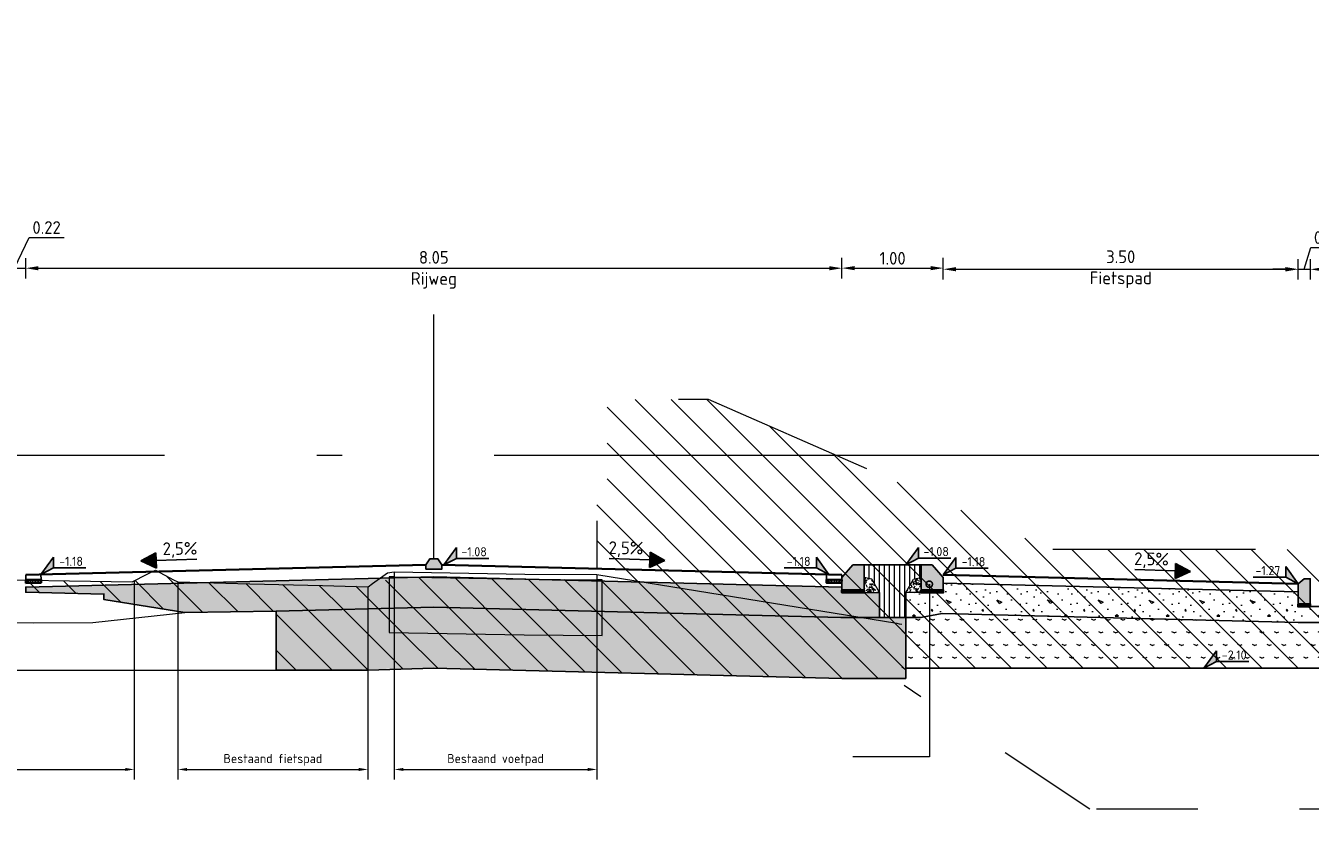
# Model space of a CAD drawing. Header units: metres. Extents: x -1 to 222837, y -2 to 853657.
# Tile 49 of 256: x 111528.95 to 111541.62, y 425630.55 to 425638.6. Entities that reach past the tile are written whole.
import ezdxf
from ezdxf.enums import TextEntityAlignment as Align

# ---------------------------------------------------------------- set-up
doc = ezdxf.new("R2010")
doc.units = ezdxf.units.M
doc.header["$XCLIPFRAME"] = 0
for name, pattern in [('1-1', [20, 10, -10]), ('AL-NAP_LIJN', [15.25, 12, -1.5, 0.25, -1.5]), ('AM-AS', [16, 10, -2, 2, -2])]:
    doc.linetypes.add(name, pattern=pattern)
for name, color, linetype, lineweight in [('A-TXT-T25', 7, 'Continuous', 25), ('B-ALG', 8, 'Continuous', 5), ('B-ALG_TXT', 8, 'Continuous', 5), ('B-WE-GW-MAAIVELD-GD', 93, 'Continuous', 18), ('B-WE-VH-VERHARDING_FUNDERING-A', 7, 'Continuous', 18), ('N-WE-AM-AS_WEG-G', 10, 'AM-AS', 18), ('N-WE-AM-NAP-G', 7, 'AL-NAP_LIJN', 18), ('N-WE-GW-BERM-G', 90, 'Continuous', 35), ('N-WE-GW-GROND_TEELAARDE-A', 104, 'Continuous', 18), ('N-WE-GW-VOORBELASTING-G', 90, 'Continuous', 18), ('N-WE-GW-WATERGANG-WERK-A', 92, 'Continuous', 18), ('N-WE-VH-VERHARDING_BESTORTING-A', 252, 'Continuous', 18), ('N-WE-VH-VERHARDING_BESTORTING-G', 252, 'Continuous', 35), ('N-WE-VH-VERHARDING_BESTORTING-O', 7, 'Continuous', 18), ('N-WE-VH-VERHARDING_FUNDERING-A', 7, 'Continuous', 18), ('X-XX-AL-HOOGTELABEL-S', 90, 'Continuous', 25)]:
    doc.layers.add(name, color=color, linetype=linetype, lineweight=lineweight)
doc.layers.add('X-REF', color=7, linetype='Continuous')
doc.styles.add('NLCS-ISO', font='NLCS-ISO.ttf')
doc.styles.add('NLCS-ISO-ANNOTATIEF-T25', font='NLCS-ISO.ttf', dxfattribs={"height": 2.5})
doc.styles.add('NLCS-ISO-M50-T18', font='NLCS-ISO.ttf')
doc.styles.add('NLCS-ISO-M50-T25', font='NLCS-ISO.ttf')
doc.dimstyles.new('NLCS-M50-T18-PIJL-X_L2_H5', dxfattribs={"dimscale": 0.05, "dimtxt": 1.8, "dimasz": 1.8, "dimexe": 2, "dimexo": 2, "dimgap": 0.7, "dimtad": 1, "dimzin": 0, "dimdsep": 46, "dimtxsty": 'NLCS-ISO-M50-T18', "dimcen": 0, "dimdle": 2, "dimclrd": 256, "dimclre": 256, "dimclrt": 256, "dimadec": 5, "dimazin": 0, "dimtfac": 1, "dimtofl": 0, "dimtmove": 1, "dimatfit": 0, "dimfxl": 2, "dimfxlon": 1, "dimtfillclr": 254, "dimtolj": 1, "dimtzin": 0, "dimlwd": 18, "dimlwe": 18, "dimarcsym": 0})
doc.dimstyles.new('NLCS-M50-T25-PIJL-X_L2_H5', dxfattribs={"dimscale": 0.05, "dimtxt": 2.5, "dimasz": 2.5, "dimexe": 2, "dimexo": 2, "dimgap": 0.7, "dimtad": 1, "dimzin": 0, "dimdsep": 46, "dimtxsty": 'NLCS-ISO-M50-T25', "dimcen": 0, "dimdle": 2, "dimclrd": 256, "dimclre": 256, "dimclrt": 256, "dimadec": 5, "dimazin": 0, "dimtfac": 1, "dimtofl": 0, "dimtmove": 1, "dimatfit": 0, "dimfxl": 2, "dimfxlon": 1, "dimtfillclr": 254, "dimtolj": 1, "dimtzin": 0, "dimlwd": 18, "dimlwe": 18, "dimarcsym": 0})
picture_1 = doc.add_image_def('image1.ecw', size_in_pixel=(400001, 250001))
picture_2 = doc.add_image_def('image2.ecw', size_in_pixel=(120000, 80000))
pattern_1 = [(90, (-128736.483228, -464678.380746), (-0.015875, 2e-18), [])]
pattern_2 = [(135, (111537.0431, 425633.1802), (-0.1767767, -0.1767767), [])]

# ---------------------------------------------------------------- blocks, each defined once
blk = doc.blocks.new('Pijl afschot')
blk.add_hatch(color=256).paths.add_polyline_path([(1717511043.91, -163054497.474), (1717511043.835, -163054497.324), (1717511043.76, -163054497.474)])
for p, q in [((1717511043.76, -163054497.474), (1717511043.835, -163054497.324)), ((1717511043.91, -163054497.474), (1717511043.835, -163054497.324)), ((1717511043.76, -163054497.474), (1717511043.91, -163054497.474)), ((1717511043.835, -163054497.474), (1717511043.835, -163054497.875))]:
    blk.add_line(p, q)
blk = doc.blocks.new('SAL-HOOGTELABEL_01-SO')
for p, q in [((-2.46, 1.31), (-2.46, 3.44)), ((-2.46, 3.44), (0, 0)), ((-2.46, 1.31), (-8.84, 1.31)), ((0, 0), (-2.46, 1.31))]:
    blk.add_line(p, q)
blk.add_solid([(-2.46, 3.44), (-2.46, 1.31), (0, 0)])
at = {"style": 'NLCS-ISO'}
blk.add_attdef('...', text='', height=1.8, dxfattribs=at).set_placement((-5.96, 2.61), align=Align.MIDDLE)
blk = doc.blocks.new('*D219')
at = {"layer": 'A-TXT-T25', "linetype": 'Continuous', "lineweight": 18, "transparency": 16777216}
for p, q in [((111528.839, 425636.205), (111528.982, 425636.509)), ((111528.982, 425636.509), (111529.327, 425636.509)), ((111528.729, 425636.105), (111528.729, 425636.305)), ((111528.949, 425636.105), (111528.949, 425636.305)), ((111528.604, 425636.205), (111528.479, 425636.205)), ((111528.729, 425636.205), (111528.949, 425636.205)), ((111529.074, 425636.205), (111529.199, 425636.205))]:
    blk.add_line(p, q, dxfattribs=at)
at = {"layer": 'A-TXT-T25', "transparency": 16777216}
for points in [[(111528.604, 425636.225), (111528.604, 425636.184), (111528.729, 425636.205)], [(111529.074, 425636.225), (111529.074, 425636.184), (111528.949, 425636.205)]]:
    blk.add_solid(points, dxfattribs=at)
at = {"layer": 'Defpoints', "color": 0, "transparency": 16777216}
for p in [(111528.949, 425636.205), (111528.729, 425633.18), (111528.949, 425633.18)]:
    blk.add_point(p, dxfattribs=at)
at = {"layer": 'A-TXT-T25', "transparency": 16777216, "insert": (111529.155, 425636.606), "char_height": 0.125, "attachment_point": 5, "style": 'NLCS-ISO-M50-T25'}
blk.add_mtext('\\A1;0.22', dxfattribs=at)
blk = doc.blocks.new('*D220')
at = {"layer": 'A-TXT-T25', "linetype": 'Continuous', "lineweight": 18, "transparency": 16777216}
for p, q in [((111528.949, 425636.105), (111528.949, 425636.305)), ((111536.999, 425636.105), (111536.999, 425636.305)), ((111529.074, 425636.205), (111536.874, 425636.205))]:
    blk.add_line(p, q, dxfattribs=at)
at = {"layer": 'A-TXT-T25', "transparency": 16777216}
for points in [[(111529.074, 425636.225), (111529.074, 425636.184), (111528.949, 425636.205)], [(111536.874, 425636.225), (111536.874, 425636.184), (111536.999, 425636.205)]]:
    blk.add_solid(points, dxfattribs=at)
at = {"layer": 'Defpoints', "color": 0, "transparency": 16777216}
for p in [(111536.999, 425636.205), (111528.949, 425633.18), (111536.999, 425633.136)]:
    blk.add_point(p, dxfattribs=at)
at = {"layer": 'A-TXT-T25', "transparency": 16777216, "insert": (111532.974, 425636.189), "char_height": 0.125, "attachment_point": 5, "style": 'NLCS-ISO-M50-T25'}
blk.add_mtext('\\A1;8.05\\PRijweg', dxfattribs=at)
blk = doc.blocks.new('*D221')
at = {"layer": 'A-TXT-T25', "linetype": 'Continuous', "lineweight": 18, "transparency": 16777216}
for p, q in [((111536.999, 425636.106), (111536.999, 425636.306)), ((111537.999, 425636.106), (111537.999, 425636.306)), ((111537.124, 425636.206), (111537.874, 425636.206))]:
    blk.add_line(p, q, dxfattribs=at)
at = {"layer": 'A-TXT-T25', "transparency": 16777216}
for points in [[(111537.124, 425636.226), (111537.124, 425636.185), (111536.999, 425636.206)], [(111537.874, 425636.226), (111537.874, 425636.185), (111537.999, 425636.206)]]:
    blk.add_solid(points, dxfattribs=at)
at = {"layer": 'Defpoints', "color": 0, "transparency": 16777216}
for p in [(111537.999, 425636.206), (111536.999, 425633.155), (111537.999, 425633.181)]:
    blk.add_point(p, dxfattribs=at)
at = {"layer": 'A-TXT-T25', "transparency": 16777216, "insert": (111537.499, 425636.303), "char_height": 0.125, "attachment_point": 5, "style": 'NLCS-ISO-M50-T25'}
blk.add_mtext('\\A1;1.00', dxfattribs=at)
blk = doc.blocks.new('*D228')
at = {"layer": 'A-TXT-T25', "linetype": 'Continuous', "lineweight": 18, "transparency": 16777216}
for p, q in [((111537.999, 425636.095), (111537.999, 425636.295)), ((111538.124, 425636.195), (111541.374, 425636.195)), ((111541.499, 425636.095), (111541.499, 425636.295))]:
    blk.add_line(p, q, dxfattribs=at)
at = {"layer": 'A-TXT-T25', "transparency": 16777216}
for points in [[(111538.124, 425636.216), (111538.124, 425636.174), (111537.999, 425636.195)], [(111541.374, 425636.216), (111541.374, 425636.174), (111541.499, 425636.195)]]:
    blk.add_solid(points, dxfattribs=at)
at = {"layer": 'Defpoints', "color": 0, "transparency": 16777216}
for p in [(111541.499, 425636.195), (111537.999, 425633.181), (111541.499, 425633.093)]:
    blk.add_point(p, dxfattribs=at)
at = {"layer": 'A-TXT-T25', "transparency": 16777216, "insert": (111539.749, 425636.195), "char_height": 0.125, "attachment_point": 5, "style": 'NLCS-ISO-M50-T25'}
blk.add_mtext('\\A1;3.50\\PFietspad', dxfattribs=at)
blk = doc.blocks.new('*D229')
at = {"layer": 'A-TXT-T25', "linetype": 'Continuous', "lineweight": 18, "transparency": 16777216}
for p, q in [((111541.559, 425636.194), (111541.623, 425636.409)), ((111541.623, 425636.409), (111541.943, 425636.409)), ((111541.374, 425636.194), (111541.249, 425636.194)), ((111541.499, 425636.094), (111541.499, 425636.294)), ((111541.499, 425636.194), (111541.619, 425636.194)), ((111541.619, 425636.094), (111541.619, 425636.294)), ((111541.744, 425636.194), (111541.869, 425636.194))]:
    blk.add_line(p, q, dxfattribs=at)
at = {"layer": 'A-TXT-T25', "transparency": 16777216}
for points in [[(111541.374, 425636.215), (111541.374, 425636.173), (111541.499, 425636.194)], [(111541.744, 425636.215), (111541.744, 425636.173), (111541.619, 425636.194)]]:
    blk.add_solid(points, dxfattribs=at)
at = {"layer": 'Defpoints', "color": 0, "transparency": 16777216}
for p in [(111541.619, 425636.194), (111541.499, 425633.093), (111541.619, 425633.093)]:
    blk.add_point(p, dxfattribs=at)
at = {"layer": 'A-TXT-T25', "transparency": 16777216, "insert": (111541.783, 425636.507), "char_height": 0.125, "attachment_point": 5, "style": 'NLCS-ISO-M50-T25'}
blk.add_mtext('\\A1;0.12', dxfattribs=at)
blk = doc.blocks.new('_DotSmall')
at = {"color": 0, "linetype": 'ByBlock', "const_width": 0.5}
blk.add_lwpolyline([(-0.0625, 0, 1), (0.0625, 0, 1)], format="xyb", close=True, dxfattribs=at)
blk = doc.blocks.new('RWS band')
at = {"transparency": 33554610}
h = blk.add_hatch(color=8, dxfattribs=at)
h.dxf.hatch_style = 1
h.paths.add_polyline_path([(1717510914.862, -163054387.408), (1717510914.752, -163054387.408), (1717510914.752, -163054387.658), (1717510914.972, -163054387.658), (1717510914.972, -163054387.532)])
at = {"flags": 128}
blk.add_lwpolyline([(1717510914.862, -163054387.408), (1717510914.752, -163054387.408), (1717510914.752, -163054387.658), (1717510914.972, -163054387.658), (1717510914.972, -163054387.532), (1717510914.862, -163054387.408)], dxfattribs=at)
blk = doc.blocks.new('*D226')
at = {"layer": 'B-ALG_TXT', "linetype": 'Continuous', "lineweight": 18, "transparency": 16777216}
for p, q in [((111520.95, 425631.362), (111520.95, 425631.162)), ((111530.02, 425631.362), (111530.02, 425631.162)), ((111521.04, 425631.262), (111529.93, 425631.262))]:
    blk.add_line(p, q, dxfattribs=at)
at = {"layer": 'B-ALG_TXT', "transparency": 16777216}
for points in [[(111521.04, 425631.277), (111521.04, 425631.247), (111520.95, 425631.262)], [(111529.93, 425631.277), (111529.93, 425631.247), (111530.02, 425631.262)]]:
    blk.add_solid(points, dxfattribs=at)
at = {"layer": 'Defpoints', "color": 0, "transparency": 16777216}
for p in [(111520.95, 425632.535), (111530.02, 425632.535), (111530.02, 425631.262)]:
    blk.add_point(p, dxfattribs=at)
at = {"layer": 'B-ALG_TXT', "transparency": 16777216, "insert": (111525.485, 425631.356), "char_height": 0.09, "attachment_point": 5, "style": 'NLCS-ISO-M50-T18'}
blk.add_mtext('\\A1;Bestaande rijbaan', dxfattribs=at)
blk = doc.blocks.new('*D223')
at = {"layer": 'B-ALG_TXT', "linetype": 'Continuous', "lineweight": 18, "transparency": 16777216}
for p, q in [((111530.45, 425631.362), (111530.45, 425631.162)), ((111532.324, 425631.362), (111532.324, 425631.162)), ((111530.54, 425631.262), (111532.234, 425631.262))]:
    blk.add_line(p, q, dxfattribs=at)
at = {"layer": 'B-ALG_TXT', "transparency": 16777216}
for points in [[(111530.54, 425631.277), (111530.54, 425631.247), (111530.45, 425631.262)], [(111532.234, 425631.277), (111532.234, 425631.247), (111532.324, 425631.262)]]:
    blk.add_solid(points, dxfattribs=at)
at = {"layer": 'Defpoints', "color": 0, "transparency": 16777216}
for p in [(111530.45, 425632.56), (111532.324, 425632.56), (111532.324, 425631.262)]:
    blk.add_point(p, dxfattribs=at)
at = {"layer": 'B-ALG_TXT', "transparency": 16777216, "insert": (111531.387, 425631.356), "char_height": 0.09, "attachment_point": 5, "style": 'NLCS-ISO-M50-T18'}
blk.add_mtext('\\A1;Bestaand fietspad', dxfattribs=at)
blk = doc.blocks.new('*D224')
at = {"layer": 'B-ALG_TXT', "linetype": 'Continuous', "lineweight": 18, "transparency": 16777216}
for p, q in [((111532.584, 425631.362), (111532.584, 425631.162)), ((111534.583, 425631.362), (111534.583, 425631.162)), ((111532.674, 425631.262), (111534.493, 425631.262))]:
    blk.add_line(p, q, dxfattribs=at)
at = {"layer": 'B-ALG_TXT', "transparency": 16777216}
for points in [[(111532.674, 425631.277), (111532.674, 425631.247), (111532.584, 425631.262)], [(111534.493, 425631.277), (111534.493, 425631.247), (111534.583, 425631.262)]]:
    blk.add_solid(points, dxfattribs=at)
at = {"layer": 'Defpoints', "color": 0, "transparency": 16777216}
for p in [(111532.584, 425632.359), (111534.583, 425632.359), (111534.583, 425631.262)]:
    blk.add_point(p, dxfattribs=at)
at = {"layer": 'B-ALG_TXT', "transparency": 16777216, "insert": (111533.583, 425631.356), "char_height": 0.09, "attachment_point": 5, "style": 'NLCS-ISO-M50-T18'}
blk.add_mtext('\\A1;Bestaand voetpad', dxfattribs=at)
blk = doc.blocks.new('betonrug')
at = {"layer": 'N-WE-VH-VERHARDING_BESTORTING-A', "transparency": 33554687}
h = blk.add_hatch(dxfattribs=at)
h.set_pattern_fill('AVH-BESTORTING_01', color=0, scale=0.2, style=0, pattern_type=2)
h.set_pattern_definition([(342.742, (0.48593, 0.19188), (0.05398, 0.09774), [0.027272, -0.109194]), (17.258, (0.381655, 0.22427), (0.05398, 0.09774), [0.027272, -0.16572]), (61.09, (0.4077, 0.23236), (-0.13032, 0.040486), [0.022313, -0.08934]), (118.911, (0.49482, 0.11366), (-0.05398, -0.097741), [0.022313, -0.13559]), (162.742, (0.4077, 0.27143), (-0.05398, -0.09774), [0.027272, -0.109194]), (197.258, (0.381655, 0.279515), (-0.05398, -0.09774), [0.027272, -0.16572]), (241.09, (0.35561, 0.27144), (0.13032, -0.040486), [0.022313, -0.08934]), (298.911, (0.398805, 0.34963), (0.05398, 0.097741), [0.022313, -0.13559]), (342.742, (0.22195, 0.33415), (-0.076339, 0.138224), [0.02434, -0.112122]), (40.852, (0.083255, 0.033712), (0.05398, 0.09774), [0.02447, -0.361913]), (84.587, (0.2637, 0.342937), (-0.022359, 0.2359645), [0.029716, -0.305481]), (118.911, (0.39681, 0.33189), (-0.13032, 0.040486), [0.029575, -0.12833]), (162.742, (0.25221, 0.39841), (0.076339, -0.138224), [0.024484, -0.111975]), (40.852, (0.04842, 0.09649), (0.05398, 0.09774), [0.02441, -0.361972]), (84.587, (0.207564, 0.360196), (-0.05398, -0.0977407), [0.029647, -0.305553]), (298.91, (0.20756, 0.3602), (0.13032, -0.040486), [0.029753, -0.128153]), (26.669, (-0.03792, 0.150362), (-0.1842996, -0.0572553), [0.018275, -0.454613]), (84.587, (0.270667, 0.411262), (-0.05398, -0.0977407), [0.018319, -0.316878]), (131.7624, (0.119717, 0.70595), (-0.2066604, 0.1787101), [0.024466, -0.400428]), (162.74, (-0.03616, 0.19502), (-0.05398, -0.09774), [0.019694, -0.11677]), (26.669, (-0.071317, 0.192646), (-0.1842996, -0.0572553), [0.018297, -0.454591]), (84.587, (0.21905, 0.425375), (-0.05398, -0.0977407), [0.020094, -0.315103]), (131.7624, (0.080352, 0.686162), (-0.2066604, 0.1787101), [0.020994, -0.4039]), (342.742, (0.23303, 0.40972), (0.05398, 0.09774), [0.022313, -0.11415]), (50.2416, (0.25662, 0.217965), (0.053979, 0.097739), [0.021713, -0.688472]), (95.413, (0.270505, 0.234656), (-0.076339, 0.138224), [0.019056, -0.217966]), (150.939, (-0.01429, 0.57056), (-0.1303193, 0.0404858), [0.017556, -0.517047]), (197.258, (0.25336, 0.26215), (0.130319, -0.040485), [0.022316, -0.170672]), (50.2416, (0.217252, 0.237746), (0.053979, 0.097739), [0.023138, -0.687047]), (95.413, (0.21889, 0.22047), (-0.076339, 0.138224), [0.017353, -0.21967]), (150.939, (-0.047686, 0.528278), (-0.1303193, 0.0404858), [0.018788, -0.515816]), (17.258, (0.23531, 0.21134), (-0.13032, 0.040485), [0.022313, -0.170675])])
h.paths.add_polyline_path([(0, 0.15), (0, 0), (0.15, 0), (0.074, 0.134)])
at = {"layer": 'N-WE-VH-VERHARDING_BESTORTING-O', "color": 0}
blk.add_lwpolyline([(0, 0.15), (0, 0), (0.15, 0), (0.074, 0.134)], close=True, dxfattribs=at)
blk = doc.blocks.new('stelspecie')
at = {"layer": 'N-WE-VH-VERHARDING_BESTORTING-A'}
h = blk.add_hatch(dxfattribs=at)
h.set_pattern_fill('ANSI31', color=0, scale=0.005, angle=45, style=0)
h.set_pattern_definition(pattern_1)
h.paths.add_polyline_path([(0, 0), (0.22, 0), (0.22, -0.024), (0, -0.024)])
at = {"layer": 'N-WE-VH-VERHARDING_BESTORTING-G', "color": 0, "flags": 128}
blk.add_lwpolyline([(0, 0), (0.22, 0), (0.22, -0.024), (0, -0.024)], close=True, dxfattribs=at)
blk = doc.blocks.new('stelspecie Rijwielpadband')
at = {"layer": 'N-WE-VH-VERHARDING_BESTORTING-A'}
h = blk.add_hatch(dxfattribs=at)
h.set_pattern_fill('ANSI31', color=0, scale=0.005, angle=45, style=0)
h.set_pattern_definition(pattern_1)
h.paths.add_polyline_path([(0, 0), (0.12, 0), (0.12, -0.024), (0, -0.024)])
at = {"layer": 'N-WE-VH-VERHARDING_BESTORTING-G', "color": 0, "flags": 128}
blk.add_lwpolyline([(0, 0), (0.12, 0), (0.12, -0.024), (0, -0.024)], close=True, dxfattribs=at)
blk = doc.blocks.new('rijwielpadban 40 120x250')
at = {"transparency": 33554610}
h = blk.add_hatch(color=8, dxfattribs=at)
h.dxf.hatch_style = 1
h.paths.add_polyline_path([(0.12, 0), (0.12, 0.2), (0.06, 0.25), (0.04, 0.25), (0, 0.25), (0, 0)])
at = {"flags": 128}
blk.add_lwpolyline([(0.12, 0), (0.12, 0.2), (0.06, 0.25), (0.04, 0.25), (0, 0.25), (0, 0)], close=True, dxfattribs=at)
blk = doc.blocks.new('plakband')
at = {"transparency": 33554610}
h = blk.add_hatch(color=8, dxfattribs=at)
h.dxf.hatch_style = 1
h.paths.add_polyline_path([(-0.08, -0.15), (0.08, -0.15), (0.08, -0.11), (0.04, -0.05), (-0.04, -0.05), (-0.08, -0.11)])
at = {"flags": 128}
blk.add_lwpolyline([(-0.08, -0.15), (0.08, -0.15), (0.08, -0.11), (0.04, -0.05), (-0.04, -0.05), (-0.08, -0.11)], close=True, dxfattribs=at)
blk = doc.blocks.new('goottegel')
at = {"layer": 'N-WE-VH-VERHARDING_BESTORTING-A'}
h = blk.add_hatch(dxfattribs=at)
h.set_pattern_fill('ANSI31', color=0, scale=0.005, angle=45, style=0)
h.set_pattern_definition([(90, (-240328.688611, -890335.961492), (-0.015875, 2e-18), [])])
h.paths.add_polyline_path([(0.15, -0.05), (0, -0.05), (0, -0.08), (0.15, -0.08)])
at = {"flags": 128}
blk.add_lwpolyline([(0, 0), (0.15, 0), (0.15, -0.05), (0, -0.05)], close=True, dxfattribs=at)
at = {"layer": 'N-WE-VH-VERHARDING_BESTORTING-G', "color": 0, "flags": 128}
blk.add_lwpolyline([(0.15, -0.05), (0, -0.05), (0, -0.08), (0.15, -0.08)], close=True, dxfattribs=at)

msp = doc.modelspace()

# ---------------------------------------------------------------- hatches: boundary and pattern name
at = {"layer": 'B-WE-VH-VERHARDING_FUNDERING-A', "transparency": 33554687}
h = msp.add_hatch(dxfattribs=at)
h.set_pattern_fill('AVH-FUNDERING_BIMS', color=256, scale=0.5, style=0, pattern_type=2)
h.set_pattern_definition([(30, (111525.336876, 425649.232706), (0.0721688, 0.12499997), [0.025, -0.225]), (150, (111525.336876, 425649.232706), (-0.14433755, 3e-08), [0.025, -0.225])])
h.paths.add_polyline_path([(111542.5186, 425632.7102), (111541.7187, 425632.7126), (111541.4987, 425632.7126), (111537.9892, 425632.8003), (111537.7787, 425632.7603), (111537.6287, 425632.7603), (111537.6287, 425632.2602), (111545.3153, 425632.2602), (111544.4359, 425632.5412), (111543.7687, 425632.5775), (111543.7687, 425632.7102)])
at = {"layer": 'N-WE-GW-GROND_TEELAARDE-A', "transparency": 33554559}
h = msp.add_hatch(dxfattribs=at)
h.set_pattern_fill('AGW-GROND_TEELAARDE', color=256, style=0, pattern_type=2)
h.set_pattern_definition([(90, (111537.21875, 425649.147744), (-0.05, 3e-18), [])])
h.paths.add_polyline_path([(111537.7047, 425633.1401), (111537.7787, 425633.1556), (111537.7787, 425633.2802), (111537.2188, 425633.2802), (111537.2188, 425633.2802), (111537.2187, 425633.1556), (111537.2928, 425633.1401), (111537.3687, 425633.0057), (111537.3687, 425632.7603), (111537.6287, 425632.7603), (111537.6287, 425633.0057)])
at = {"layer": 'N-WE-GW-WATERGANG-WERK-A', "transparency": 33554559}
h = msp.add_hatch(dxfattribs=at)
h.set_pattern_fill('AGW-WERK_ONTGRAVEN', color=256, style=0, pattern_type=2)
h.set_pattern_definition(pattern_2)
h.paths.add_polyline_path([(111547.2814, 425632.6056), (111547.9261, 425632.9925), (111544.5187, 425633.4302), (111539.0595, 425633.4302), (111535.6828, 425634.9102), (111534.6828, 425634.9102), (111534.6828, 425633.9102), (111534.5828, 425633.9102), (111534.5828, 425633.1833), (111537.5916, 425632.6948), (111537.5916, 425632.2602), (111545.3153, 425632.2602), (111545.9778, 425632.0485), (111546.2739, 425632.0485), (111546.5906, 425632.2602)])
at = {"layer": 'N-WE-GW-WATERGANG-WERK-A', "transparency": 33554585}
h = msp.add_hatch(dxfattribs=at)
h.set_pattern_fill('AGW-WERK_ONTGRAVEN', color=256, style=0, pattern_type=2)
h.set_pattern_definition(pattern_2)
h.paths.add_polyline_path([(111533.8648, 425632.5882), (111534.6328, 425632.5826), (111534.6328, 425633.1326), (111534.5828, 425633.1326), (111534.5786, 425633.1333), (111533.8715, 425633.1382), (111532.5874, 425633.1609), (111532.5839, 425633.1604), (111532.3285, 425633.0653), (111530.4495, 425633.1107), (111530.2284, 425633.2275), (111530.0005, 425633.1116), (111528.9488, 425633.1286), (111528.9488, 425633.0086), (111529.7195, 425632.9911), (111529.7195, 425632.9377), (111530.519, 425632.8101), (111532.3237, 425632.8385), (111532.3237, 425632.6118)])
h = msp.add_hatch(dxfattribs=at)
h.set_pattern_fill('AGW-WERK_ONTGRAVEN', color=256, style=0, pattern_type=2)
h.set_pattern_definition(pattern_2)
h.paths.add_polyline_path([(111536.9987, 425632.1599), (111537.6287, 425632.1599), (111537.6287, 425632.6512), (111537.5417, 425632.703), (111534.6446, 425633.1733), (111534.6328, 425633.1326), (111534.6328, 425632.5826), (111532.3237, 425632.6118), (111532.3237, 425632.8445), (111531.4199, 425632.8219), (111531.4199, 425632.2394), (111532.9738, 425632.2605)])
at = {"layer": 'N-WE-VH-VERHARDING_FUNDERING-A', "transparency": 33554687}
h = msp.add_hatch(dxfattribs=at)
h.set_pattern_fill('AVH-FUNDERING_GRANULAAT', color=256, style=0, pattern_type=2)
h.set_pattern_definition([(0, (111533.762, 425633.3856), (0, 0.5), [0, -0.5]), (0, (111533.767, 425633.2106), (0, 0.5), [0, -0.5]), (0, (111533.782, 425633.4806), (0, 0.5), [0, -0.5]), (338.1986, (111533.52198, 425633.325595), (1.5000001, -0.5), [0.05385, -2.63873]), (216.87, (111533.57198, 425633.30559), (1.5, 1), [0.025, -2.475]), (130.6013, (111533.551976, 425633.290595), (2.5000002, -2.9999995), [0.046098, -4.563675]), (206.565, (111533.38698, 425633.2306), (-0.5, -0.500001), [0.01118, -1.106853]), (326.31, (111533.37698, 425633.2256), (0.9999998, -0.5000007), [0.018028, -1.784748]), (108.435, (111533.39198, 425633.2156), (-0.499999, 1), [0.01581, -1.565327]), (225, (111533.70698, 425633.1806), (-9e-17, -0.5), [0.021213, -0.685894]), (0, (111533.692, 425633.1656), (0.5, 0.5), [0.03, -0.47]), (135, (111533.72198, 425633.1656), (-0.5, 4e-17), [0.021213, -0.685894]), (251.565, (111533.64698, 425633.5006), (0.499999, 1), [0.01581, -1.565327]), (0, (111533.642, 425633.4856), (0.5, 0.5), [0.025, -0.475]), (143.13, (111533.66698, 425633.48559), (-1.5, 1), [0.025, -2.475]), (213.69, (111533.38198, 425633.5056), (0.9999998, 0.5000007), [0.018028, -1.784748]), (341.565, (111533.36698, 425633.4956), (-1, 0.499999), [0.031623, -1.549516]), (126.87, (111533.39698, 425633.48559), (1, -1.5), [0.025, -2.475]), (0, (111533.527, 425633.4856), (0, 0.5), [0, -0.5]), (0, (111533.392, 425633.3556), (0, 0.5), [0, -0.5]), (0, (111533.532, 425633.1706), (0, 0.5), [0, -0.5]), (0, (111533.667, 425633.3256), (0, 0.5), [0, -0.5]), (0, (111533.522, 425633.4106), (0, 0.5), [0, -0.5]), (0, (111533.412, 425633.4256), (0, 0.5), [0, -0.5]), (0, (111533.457, 425633.3956), (0, 0.5), [0, -0.5]), (0, (111533.437, 425633.2756), (0, 0.5), [0, -0.5]), (0, (111533.317, 425633.2956), (0, 0.5), [0, -0.5]), (0, (111533.322, 425633.4106), (0, 0.5), [0, -0.5]), (0, (111533.307, 425633.5206), (0, 0.5), [0, -0.5]), (0, (111533.462, 425633.5406), (0, 0.5), [0, -0.5]), (0, (111533.572, 425633.5606), (0, 0.5), [0, -0.5]), (0, (111533.747, 425633.5406), (0, 0.5), [0, -0.5]), (0, (111533.627, 425633.3856), (0, 0.5), [0, -0.5]), (0, (111533.577, 425633.4756), (0, 0.5), [0, -0.5]), (0, (111533.617, 425633.2356), (0, 0.5), [0, -0.5]), (0, (111533.467, 425633.2106), (0, 0.5), [0, -0.5]), (0, (111533.617, 425633.1006), (0, 0.5), [0, -0.5]), (0, (111533.452, 425633.1306), (0, 0.5), [0, -0.5]), (0, (111533.292, 425633.1156), (0, 0.5), [0, -0.5]), (0, (111533.352, 425633.0906), (0, 0.5), [0, -0.5]), (0, (111533.357, 425633.1606), (0, 0.5), [0, -0.5]), (0, (111533.692, 425633.0806), (0, 0.5), [0, -0.5]), (0, (111533.752, 425633.2856), (0, 0.5), [0, -0.5]), (0, (111533.727, 425633.4356), (0, 0.5), [0, -0.5]), (0, (111533.497, 425633.0756), (0, 0.5), [0, -0.5])])
h.paths.add_polyline_path([(111537.3688, 425633.0057), (111536.9988, 425633.0058), (111536.9958, 425633.0602), (111532.9738, 425633.1608), (111532.5339, 425633.1498), (111528.9488, 425633.0602), (111528.9488, 425633.0457), (111528.9488, 425633.0058), (111529.7195, 425632.9911), (111529.7195, 425632.9376), (111530.519, 425632.8101), (111531.4199, 425632.8219), (111532.3237, 425632.8445), (111532.5255, 425632.8495), (111532.9738, 425632.8607), (111536.9883, 425632.7603), (111537.3688, 425632.7603)])
h = msp.add_hatch(dxfattribs=at)
h.set_pattern_fill('AVH-FUNDERING_GRANULAAT', color=256, style=0, pattern_type=2)
h.set_pattern_definition([(0, (111538.2651, 425632.9926), (0, 0.5), [0, -0.5]), (0, (111538.2701, 425632.8176), (0, 0.5), [0, -0.5]), (0, (111538.2851, 425633.0876), (0, 0.5), [0, -0.5]), (338.1986, (111538.02509, 425632.93258), (1.5000001, -0.5), [0.05385, -2.63873]), (216.87, (111538.07509, 425632.91258), (1.5, 1), [0.025, -2.475]), (130.6013, (111538.055093, 425632.897576), (2.5000002, -2.9999995), [0.046098, -4.563675]), (206.565, (111537.8901, 425632.83758), (-0.5, -0.500001), [0.01118, -1.106853]), (326.31, (111537.8801, 425632.83258), (1, -0.5000007), [0.01803, -1.78475]), (108.435, (111537.8951, 425632.82258), (-0.499999, 1), [0.01581, -1.565327]), (225, (111538.2101, 425632.78758), (-9e-17, -0.5), [0.021213, -0.685894]), (0, (111538.1951, 425632.7726), (0.5, 0.5), [0.03, -0.47]), (135, (111538.2251, 425632.77258), (-0.5, 4e-17), [0.021213, -0.685894]), (251.565, (111538.1501, 425633.10758), (0.499999, 1), [0.01581, -1.565327]), (0, (111538.1451, 425633.0926), (0.5, 0.5), [0.025, -0.475]), (143.13, (111538.17009, 425633.09258), (-1.5, 1), [0.025, -2.475]), (213.69, (111537.8851, 425633.11258), (1, 0.5000007), [0.01803, -1.78475]), (341.565, (111537.8701, 425633.10258), (-1, 0.499999), [0.031623, -1.549516]), (126.87, (111537.90009, 425633.09258), (1, -1.5), [0.025, -2.475]), (0, (111538.0301, 425633.0926), (0, 0.5), [0, -0.5]), (0, (111537.8951, 425632.9626), (0, 0.5), [0, -0.5]), (0, (111538.0351, 425632.7776), (0, 0.5), [0, -0.5]), (0, (111538.1701, 425632.9326), (0, 0.5), [0, -0.5]), (0, (111538.0251, 425633.0176), (0, 0.5), [0, -0.5]), (0, (111537.9151, 425633.0326), (0, 0.5), [0, -0.5]), (0, (111537.9601, 425633.0026), (0, 0.5), [0, -0.5]), (0, (111537.9401, 425632.8826), (0, 0.5), [0, -0.5]), (0, (111537.8201, 425632.9026), (0, 0.5), [0, -0.5]), (0, (111537.8251, 425633.0176), (0, 0.5), [0, -0.5]), (0, (111537.8101, 425633.1276), (0, 0.5), [0, -0.5]), (0, (111537.9651, 425633.1476), (0, 0.5), [0, -0.5]), (0, (111538.0751, 425633.1676), (0, 0.5), [0, -0.5]), (0, (111538.2501, 425633.1476), (0, 0.5), [0, -0.5]), (0, (111538.1301, 425632.9926), (0, 0.5), [0, -0.5]), (0, (111538.0801, 425633.0826), (0, 0.5), [0, -0.5]), (0, (111538.1201, 425632.8426), (0, 0.5), [0, -0.5]), (0, (111537.9701, 425632.8176), (0, 0.5), [0, -0.5]), (0, (111538.1201, 425632.7076), (0, 0.5), [0, -0.5]), (0, (111537.9551, 425632.7376), (0, 0.5), [0, -0.5]), (0, (111537.7951, 425632.7226), (0, 0.5), [0, -0.5]), (0, (111537.8551, 425632.6976), (0, 0.5), [0, -0.5]), (0, (111537.8601, 425632.7676), (0, 0.5), [0, -0.5]), (0, (111538.1951, 425632.6876), (0, 0.5), [0, -0.5]), (0, (111538.2551, 425632.8926), (0, 0.5), [0, -0.5]), (0, (111538.2301, 425633.0426), (0, 0.5), [0, -0.5]), (0, (111538.0001, 425632.6826), (0, 0.5), [0, -0.5])])
h.paths.add_polyline_path([(111541.4987, 425632.8684), (111541.4987, 425633.0127), (111541.2624, 425633.0186), (111537.9989, 425633.1002), (111537.9987, 425633.0058), (111537.6336, 425633.0058), (111537.6336, 425632.7603), (111537.7787, 425632.7603), (111537.9892, 425632.8003), (111541.4987, 425632.7126), (111541.7187, 425632.7126), (111541.7187, 425632.8684)])
h = msp.add_hatch(dxfattribs=at)
h.set_pattern_fill('AVH-FUNDERING_ZAND', color=256, style=0, pattern_type=2)
h.set_pattern_definition([(37.5, (106543.28903, 432835.07087), (-0.0031496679, 0.09634118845), [0, -0.076, 0, -0.085, 0, -0.08125]), (7.5, (106543.28903, 432835.07087), (0.0884888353, 0.1411073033), [0, -0.041, 0, -0.0685, 0, -0.02625]), (327.5, (106543.22753, 432835.07087), (0.1557070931, 0.0002829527), [0, -0.025, 0, -0.09, 0, -0.1175]), (317.5, (106543.22753, 432835.07087), (0.1503063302, 0.0438837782), [0, -0.0125, 0, -0.059, 0, -0.0675])])
h.paths.add_polyline_path([(111537.6287, 425632.7603), (111537.2187, 425632.7603), (111532.9738, 425632.8607), (111532.5255, 425632.852), (111532.3237, 425632.8445), (111531.4199, 425632.8219), (111531.4199, 425632.2394), (111532.9738, 425632.2605), (111536.9987, 425632.1599), (111537.6287, 425632.1599)])

# ---------------------------------------------------------------- linework, layer by layer
msp.add_line((111537.6287, 425632.2602), (111545.3153, 425632.2602))
at = {"flags": 128}
for points in [[(111537.2187, 425633.2802), (111537.7787, 425633.2802)], [(111528.9518, 425633.0602), (111528.9488, 425633.0602), (111528.9488, 425633.0086), (111529.7195, 425632.9911)], [(111541.4967, 425633.0127), (111537.9967, 425633.1002)], [(111529.7198, 425632.9961), (111529.7195, 425632.9911), (111529.7195, 425632.9376), (111530.519, 425632.8101), (111531.4199, 425632.8219), (111531.4199, 425632.2394)], [(111537.3639, 425633.0057), (111537.3439, 425633.0057)], [(111537.3687, 425632.7603), (111537.3687, 425633.0058)], [(111537.6287, 425633.0058), (111537.6287, 425632.7603)], [(111531.4199, 425632.8219), (111532.9738, 425632.8607), (111536.9883, 425632.7603), (111537.2187, 425632.7603), (111537.7787, 425632.7603), (111537.9892, 425632.8003), (111541.4987, 425632.7126)], [(111541.4987, 425632.7126), (111541.7187, 425632.7126), (111541.7187, 425632.8686), (111541.6187, 425632.8686)], [(111532.3237, 425632.2394), (111531.4199, 425632.2394)]]:
    msp.add_lwpolyline(points, dxfattribs=at)
for points in [[(111536.9958, 425633.0602), (111532.9738, 425633.1608), (111528.9518, 425633.0602)], [(111537.6287, 425632.7603), (111537.6287, 425632.1599), (111536.9987, 425632.1599), (111532.9738, 425632.2605), (111532.3237, 425632.2394)]]:
    msp.add_lwpolyline(points)
at = {"layer": 'A-TXT-T25', "lineweight": 18}
msp.add_lwpolyline([(111537.863, 425633.0885), (111537.8636, 425631.3876), (111537.108, 425631.3876)], dxfattribs=at)
at = {"layer": 'B-ALG', "ltscale": 0.1, "flags": 128}
for points in [[(111532.5839, 425633.1604), (111532.5339, 425633.1604), (111532.5339, 425632.6118), (111533.8648, 425632.5882), (111534.6328, 425632.5826), (111534.6328, 425633.1326), (111534.5828, 425633.1326)], [(111532.5839, 425633.1604), (111532.5874, 425633.1609), (111533.8715, 425633.1382), (111534.5786, 425633.1333), (111534.5828, 425633.1326)], [(111529.7195, 425632.9911), (111528.9488, 425633.0086)], [(111528.7289, 425633.0058), (111528.5289, 425633.0058), (111528.5289, 425632.7153), (111529.0262, 425632.7073)], [(111529.0262, 425632.7073), (111529.6107, 425632.7124), (111530.519, 425632.8101)], [(111528.5289, 425632.7153), (111528.3289, 425632.7153), (111528.3289, 425632.2394), (111532.3237, 425632.2394)]]:
    msp.add_lwpolyline(points, dxfattribs=at)
at = {"layer": 'B-ALG_TXT', "linetype": '1-1', "ltscale": 0.2, "flags": 128}
for points in [[(111532.5839, 425633.211), (111532.5839, 425631.262)], [(111534.5828, 425633.1833), (111534.5828, 425631.262)], [(111530.0198, 425633.1215), (111530.0198, 425631.262)], [(111530.4495, 425633.1107), (111530.4495, 425631.262)], [(111532.3237, 425633.0617), (111532.3237, 425631.262)]]:
    msp.add_lwpolyline(points, dxfattribs=at)
at = {"layer": 'B-WE-GW-MAAIVELD-GD', "color": 93, "linetype": 'Continuous', "lineweight": 18}
msp.add_lwpolyline([(111528.3498, 425633.1383), (111530.0005, 425633.1116), (111530.1453, 425633.1862), (111530.2284, 425633.2275), (111530.4069, 425633.1334), (111530.4495, 425633.1107), (111531.1593, 425633.0927), (111531.8752, 425633.0748), (111532.3226, 425633.0617), (111532.3255, 425633.063), (111532.3691, 425633.0953), (111532.5168, 425633.2004), (111532.5839, 425633.211), (111533.8722, 425633.1882), (111534.5828, 425633.1833), (111537.5417, 425632.703), (111537.5646, 425632.6993), (111537.5916, 425632.6949)], dxfattribs=at)
at = {"layer": 'B-WE-GW-MAAIVELD-GD', "color": 93, "linetype": '1-1', "lineweight": 18, "ltscale": 0.1, "transparency": 33554534}
msp.add_lwpolyline([(111549.0405, 425632.8493), (111548.8834, 425632.8344), (111548.6044, 425632.817), (111548.5059, 425632.8132), (111548.461, 425632.8081), (111548.1285, 425632.725), (111548.0506, 425632.7176), (111548.0124, 425632.8323), (111547.9133, 425632.9848), (111547.2814, 425632.6056), (111546.5906, 425632.2602), (111544.5107, 425630.8702), (111539.4428, 425630.8702), (111537.6116, 425632.091)], dxfattribs=at)
at = {"layer": 'N-WE-AM-AS_WEG-G', "flags": 128}
msp.add_lwpolyline([(111532.9738, 425633.3383), (111532.9738, 425635.7475)], dxfattribs=at)
at = {"layer": 'N-WE-AM-NAP-G'}
msp.add_line((111503.0688, 425634.3602), (111556.9703, 425634.3602), dxfattribs=at)
at = {"layer": 'N-WE-GW-BERM-G'}
for points in [[(111532.8937, 425633.2788), (111528.9488, 425633.1802)], [(111536.9988, 425633.1802), (111533.0538, 425633.2788)]]:
    msp.add_lwpolyline(points, dxfattribs=at)
at = {"layer": 'N-WE-GW-BERM-G', "flags": 128}
msp.add_lwpolyline([(111541.4987, 425633.0927), (111537.9987, 425633.1802)], dxfattribs=at)
at = {"layer": 'N-WE-GW-VOORBELASTING-G', "linetype": '1-1', "ltscale": 0.2, "flags": 128}
msp.add_lwpolyline([(111549.0405, 425632.8493), (111544.5187, 425633.4302), (111539.0595, 425633.4302), (111535.6828, 425634.9102), (111534.6828, 425634.9102), (111534.6828, 425633.9102), (111534.5828, 425633.9102), (111534.5828, 425633.2406)], dxfattribs=at)

# ---------------------------------------------------------------- block references
for name, p in [('plakband', (111532.9738, 425633.3883)), ('RWS band', (-1717399376.9728, 163480020.6879)), ('stelspecie Rijwielpadband', (111541.4987, 425632.8927))]:
    msp.add_blockref(name, p)
at = {"xscale": -1}
for name, p in [('RWS band', (1717622451.9703, 163480020.6879)), ('rijwielpadban 40 120x250', (111541.6187, 425632.8927))]:
    msp.add_blockref(name, p, dxfattribs=at)
at = {"rotation": 1.345461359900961}
msp.add_blockref('goottegel', (111528.9488, 425633.1802), dxfattribs=at)
at = {"xscale": -1, "rotation": 358.6545386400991}
msp.add_blockref('goottegel', (111536.9981, 425633.1802), dxfattribs=at)
at = {"lineweight": 18, "xscale": -0.125, "yscale": 0.125, "zscale": 0.125, "rotation": 270.0175087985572}
msp.add_blockref('_DotSmall', (111537.8607, 425633.0885), dxfattribs=at)
at = {"layer": 'A-TXT-T25', "rotation": 91.84126634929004}
msp.add_blockref('Pijl afschot', (-107674068.2231, -1721437665.4344), dxfattribs=at)
at = {"layer": 'A-TXT-T25', "xscale": -1, "rotation": 268.15873365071}
for p in [(107897133.563, -1721437665.4285), (107897138.7463, -1721437665.5376)]:
    msp.add_blockref('Pijl afschot', p, dxfattribs=at)
at = {"layer": 'N-WE-VH-VERHARDING_BESTORTING-O'}
for name, p in [('betonrug', (111537.2187, 425633.0058)), ('stelspecie', (111537.7787, 425633.0302))]:
    msp.add_blockref(name, p, dxfattribs=at)
at = {"layer": 'N-WE-VH-VERHARDING_BESTORTING-O', "xscale": -1}
for name, p in [('betonrug', (111537.7787, 425633.0058)), ('stelspecie', (111537.2188, 425633.0302))]:
    msp.add_blockref(name, p, dxfattribs=at)
at = {"layer": 'X-XX-AL-HOOGTELABEL-S'}
ref = msp.add_blockref('SAL-HOOGTELABEL_01-SO', (111533.0738, 425633.2783), dxfattribs=dict(at, xscale=-0.05, yscale=0.05))
ref.add_attrib('...', '-1.08', dxfattribs={"layer": '0', "height": 0.09, "style": 'NLCS-ISO'}).set_placement((111533.3716, 425633.4087), align=Align.MIDDLE)
ref = msp.add_blockref('SAL-HOOGTELABEL_01-SO', (111537.631, 425633.2802), dxfattribs=dict(at, xscale=-0.05, yscale=0.05))
ref.add_attrib('...', '-1.08', dxfattribs={"layer": '0', "height": 0.09, "style": 'NLCS-ISO'}).set_placement((111537.9288, 425633.4105), align=Align.MIDDLE)
ref = msp.add_blockref('SAL-HOOGTELABEL_01-SO', (111529.0987, 425633.184), dxfattribs=dict(at, xscale=-0.05, yscale=0.05))
ref.add_attrib('...', '-1.18', dxfattribs={"layer": '0', "height": 0.09, "style": 'NLCS-ISO'}).set_placement((111529.3965, 425633.3143), align=Align.MIDDLE)
at = {"layer": 'X-XX-AL-HOOGTELABEL-S', "xscale": 0.05, "yscale": 0.05}
for p, values in [((111536.8706, 425633.1834), {'...': '-1.18'}), ((111541.4987, 425633.0927), {'...': '-1.27'})]:
    msp.add_blockref('SAL-HOOGTELABEL_01-SO', p, dxfattribs=at).add_auto_attribs(values)
at = {"layer": 'X-XX-AL-HOOGTELABEL-S'}
ref = msp.add_blockref('SAL-HOOGTELABEL_01-SO', (111537.9987, 425633.1812), dxfattribs=dict(at, xscale=-0.05, yscale=0.05))
ref.add_attrib('...', '-1.18', dxfattribs={"layer": '0', "height": 0.09, "style": 'NLCS-ISO'}).set_placement((111538.2966, 425633.3116), align=Align.MIDDLE)
ref = msp.add_blockref('SAL-HOOGTELABEL_01-SO', (111540.57, 425632.2602), dxfattribs=dict(at, xscale=-0.05, yscale=0.05))
ref.add_attrib('...', '-2.10', dxfattribs={"layer": '0', "height": 0.09, "style": 'NLCS-ISO'}).set_placement((111540.8678, 425632.3906), align=Align.MIDDLE)

# ---------------------------------------------------------------- texts
at = {"layer": 'A-TXT-T25', "char_height": 0.125, "width": 2.236067, "style": 'NLCS-ISO-ANNOTATIEF-T25'}
for insert, attachment_point, rotation in [((111530.2985, 425633.5008), 1, 0.89654), ((111535.0413, 425633.5067), 3, 359.10346), ((111540.2246, 425633.3976), 3, 359.10346)]:
    msp.add_mtext('2,5%', dxfattribs=dict(at, insert=insert, attachment_point=attachment_point, rotation=rotation))

# ---------------------------------------------------------------- dimensions: what is measured, and where the dimension line sits
at = {"layer": 'A-TXT-T25'}
dim = msp.add_linear_dim(base=(111528.9488, 425636.2046), p1=(111528.7288, 425633.1796), p2=(111528.9488, 425633.1802), dimstyle='NLCS-M50-T25-PIJL-X_L2_H5', dxfattribs=at)
dim.commit()
dim.dimension.update_dxf_attribs({"geometry": '*D219', "text_midpoint": (111529.017, 425636.5087), "dimtype": 160})
dim = msp.add_linear_dim(base=(111541.6187, 425636.1941), p1=(111541.4987, 425633.0927), p2=(111541.6187, 425633.0927), dimstyle='NLCS-M50-T25-PIJL-X_L2_H5', dxfattribs=at)
dim.commit()
dim.dimension.update_dxf_attribs({"geometry": '*D229', "text_midpoint": (111541.6582, 425636.5066)})
for base, p1, p2, text, picture, middle in [((111536.9988, 425636.2046), (111528.9488, 425633.1802), (111536.9988, 425633.1361), '<>\\PRijweg', '*D220', (111532.9738, 425635.969)), ((111541.4987, 425636.1951), (111537.9987, 425633.1812), (111541.4987, 425633.0927), '<>\\PFietspad', '*D228', (111539.7487, 425635.9745))]:
    dim = msp.add_linear_dim(base=base, p1=p1, p2=p2, text=text, dimstyle='NLCS-M50-T25-PIJL-X_L2_H5', dxfattribs=at)
    dim.commit()
    dim.dimension.update_dxf_attribs({"geometry": picture, "text_midpoint": middle, "dimtype": 160})
dim = msp.add_linear_dim(base=(111537.9987, 425636.2056), p1=(111536.9987, 425633.1552), p2=(111537.9987, 425633.1812), dimstyle='NLCS-M50-T25-PIJL-X_L2_H5', override={"dimtad": 3}, dxfattribs=at)
dim.commit()
dim.dimension.update_dxf_attribs({"geometry": '*D221', "text_midpoint": (111537.4987, 425636.3031)})
at = {"layer": 'B-ALG_TXT'}
for base, p1, p2, text, picture, middle in [((111530.0198, 425631.262, 0.01), (111520.9498, 425632.5345, 0.01), (111530.0198, 425632.5345, 0.01), 'Bestaande rijbaan', '*D226', (111525.4848, 425631.3555, 0.01)), ((111532.3237, 425631.262, 0.01), (111530.4495, 425632.5597, 0.01), (111532.3237, 425632.5597, 0.01), 'Bestaand fietspad', '*D223', (111531.3866, 425631.3555, 0.01)), ((111534.5828, 425631.262, 0.01), (111532.5839, 425632.3594, 0.01), (111534.5828, 425632.3594, 0.01), 'Bestaand voetpad', '*D224', (111533.5834, 425631.3555, 0.01))]:
    dim = msp.add_linear_dim(base=base, p1=p1, p2=p2, text=text, dimstyle='NLCS-M50-T18-PIJL-X_L2_H5', dxfattribs=at)
    dim.commit()
    dim.dimension.update_dxf_attribs({"geometry": picture, "text_midpoint": middle})

# ---------------------------------------------------------------- pictures from other files: only their frames are drawn
at = {"layer": 'X-REF'}
image = msp.add_image(picture_1, insert=(100000.0001, 424999.9001), size_in_units=(40000, 25000.0375), dxfattribs=at)
image.set_boundary_path([(93497.8255, 208977.5368), (156894.5073, 250000.5)])
image = msp.add_image(picture_2, insert=(109499.5231, 424999.9595), size_in_units=(6001.8618, 4001.2412), dxfattribs=at)
image.dxf.flags = 7

doc.saveas('drawing.dxf')
